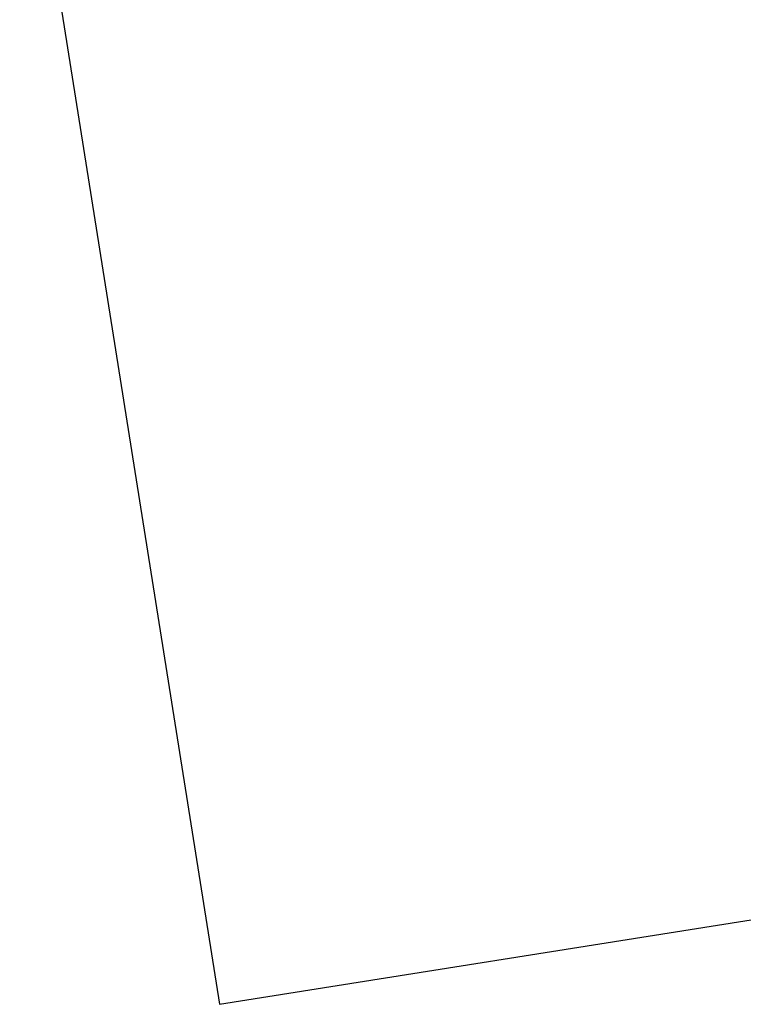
# Model space of a CAD drawing. Extents: x 447693 to 448165, y 439527 to 440695.
# Tile 1 of 88: x 447856 to 447912, y 439527 to 439603. Entities that reach past the tile are written whole.
import ezdxf

# ---------------------------------------------------------------- set-up
doc = ezdxf.new("R2010")
doc.units = 0
doc.header["$LTSCALE"] = 2
doc.header["$MEASUREMENT"] = 0
doc.linetypes.add('AUSGEZOGEN', pattern=[0])
doc.layers.get('0').update_dxf_attribs({"linetype": 'AUSGEZOGEN'})
doc.layers.add('FBRTOP', color=250, linetype='AUSGEZOGEN')
doc.layers.add('Planeinteilung', color=250, linetype='CONTINUOUS')

# ---------------------------------------------------------------- blocks, each defined once
blk = doc.blocks.new('1135297')
for p, q in [((1135, 0), (1135, 297)), ((0, 0), (1135, 0))]:
    blk.add_line(p, q)

msp = doc.modelspace()

# ---------------------------------------------------------------- linework, layer by layer
at = {"layer": 'FBRTOP'}
msp.add_lwpolyline([(447863.757, 440675.122, 0.000001), (447863.91, 440674.157, -0.000001), (447871.768, 440624.779), (447883.554, 440550.71, -0.000005), (447893.375, 440488.987, 0.000006), (447903.196, 440427.263, 0.000001), (447911.053, 440377.884, -0.000001), (447918.911, 440328.506), (447930.697, 440254.437, -0.000002), (447938.554, 440205.059, 0.000002), (447946.411, 440155.68), (447958.197, 440081.611), (447966.054, 440032.233, 0.000001), (447971.947, 439995.199, -0.000001), (447977.84, 439958.164, -0.000005), (447983.732, 439921.13, 0.000005), (447989.625, 439884.096, 0.000004), (447997.482, 439834.718, -0.000003), (448005.34, 439785.34, 0), (448016.799, 439713.325, -0.000001), (448024.983, 439661.892, -0.000001), (448032.84, 439612.513, 0.000002), (448040.697, 439563.134), (448042.115, 439554.224, -0.000002)], format="xyb", dxfattribs=at)
at = {"layer": 'FBRTOP', "const_width": 0.5}
for points in [[(447874.057, 440515.262, 0.001447), (447878.561, 440486.63, 0.000006), (447888.382, 440424.906, 0.000001), (447896.24, 440375.527, -0.000001), (447904.097, 440326.148), (447915.883, 440252.08, -0.000002), (447923.74, 440202.702, 0.000002), (447931.597, 440153.323), (447943.383, 440079.254), (447951.24, 440029.876, 0.000001), (447957.133, 439992.842, -0.000001), (447963.026, 439955.807, -0.000005), (447968.919, 439918.773, 0.000005), (447974.811, 439881.739, 0.000004), (447982.669, 439832.361, -0.000003), (447990.526, 439782.982, 0), (448001.985, 439710.967, -0.000001), (448010.169, 439659.535, -0.000001), (448018.026, 439610.156, 0.000002), (448025.883, 439560.777), (448027.301, 439551.866, -0.000002)], [(447869.981, 440514.593, -0.002287), (447874.611, 440486.001, 0.000006), (447884.432, 440424.278, 0.000001), (447892.289, 440374.899, -0.000001), (447900.147, 440325.52), (447911.933, 440251.452, -0.000002), (447919.79, 440202.073, 0.000002), (447927.647, 440152.695), (447939.433, 440078.626), (447947.29, 440029.248, 0.000001), (447953.183, 439992.213, -0.000001), (447959.076, 439955.179, -0.000005), (447964.968, 439918.145, 0.000005), (447970.861, 439881.111, 0.000004), (447978.718, 439831.732, -0.000003), (447986.576, 439782.354, 0), (447998.035, 439710.339, -0.000001), (448006.219, 439658.907, -0.000001), (448014.076, 439609.528, 0.000002), (448021.933, 439560.149), (448023.351, 439551.238, -0.000002)]]:
    msp.add_lwpolyline(points, format="xyb", dxfattribs=at)

# ---------------------------------------------------------------- block references
at = {"layer": 'Planeinteilung', "linetype": 'Continuous', "rotation": 279.0411497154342}
msp.add_blockref('1135297', (447692.942, 440647.942), dxfattribs=at)

doc.saveas('drawing.dxf')
